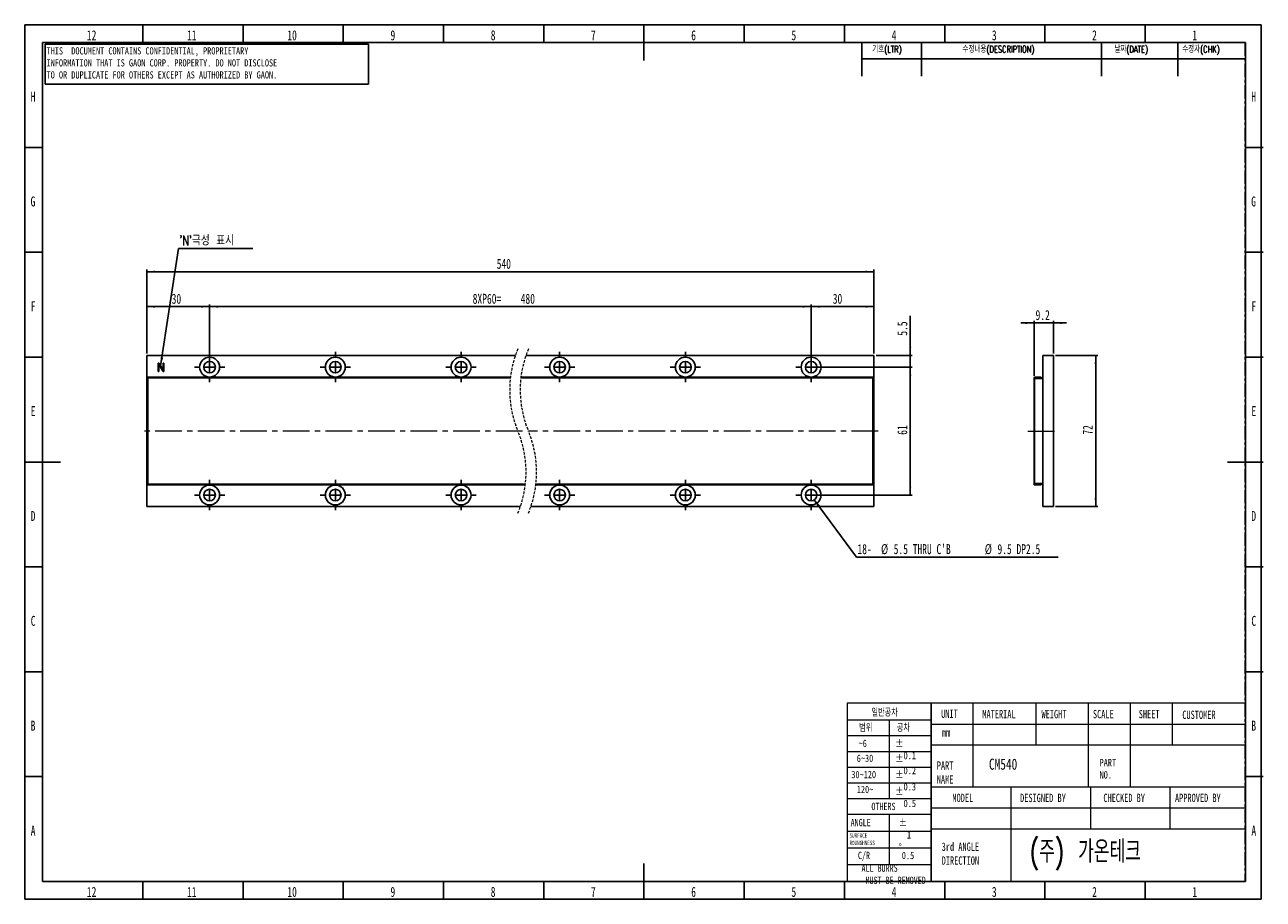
# Model space of a CAD drawing. Header units: millimetres. Extents: x 1 to 593, y 1 to 419.
import ezdxf

# ---------------------------------------------------------------- set-up
doc = ezdxf.new("R2010")
doc.units = ezdxf.units.MM
for name, pattern in [('CENTER', [10.16, 6.35, -1.27, 1.27, -1.27]), ('CENTERX2', [20.32, 12.7, -2.54, 2.54, -2.54]), ('HIDDEN', [1.905, 1.27, -0.635])]:
    doc.linetypes.add(name, pattern=pattern)
for name, color, linetype in [('CENTER_LINE', 1, 'CENTER'), ('DIM', 7, 'Continuous'), ('FORMAT', 7, 'Continuous')]:
    doc.layers.add(name, color=color, linetype=linetype)
doc.styles.add('SLDTEXTSTYLE0', font='TXT', dxfattribs={"width": 0.7})
doc.styles.add('SLDTEXTSTYLE1', font='TXT', dxfattribs={"width": 0.75})
doc.styles.add('SLDTEXTSTYLE2', font='TXT', dxfattribs={"width": 0.7, "bigfont": 'bigfont'})
doc.styles.add('SLDTEXTSTYLE3', font='TXT', dxfattribs={"width": 0.694444})
doc.dimstyles.new('SLDDIMSTYLE0', dxfattribs={"dimtxt": 5.45083, "dimasz": 4, "dimexe": 0, "dimexo": 0.0625, "dimgap": 1.362708, "dimtad": 1, "dimrnd": 1e-09, "dimzin": 12, "dimdsep": 46, "dimtxsty": 'SLDTEXTSTYLE0', "dimsah": 1, "dimcen": 0.09, "dimadec": 0, "dimazin": 3, "dimtfac": 1, "dimtofl": 0, "dimtmove": 0, "dimatfit": 3, "dimfxl": 0, "dimfrac": 2, "dimtolj": 1, "dimtzin": 12, "dimarcsym": 0})
doc.dimstyles.new('SLDDIMSTYLE1', dxfattribs={"dimtxt": 5.45083, "dimasz": 4, "dimexe": 0, "dimexo": 0.0625, "dimgap": 1.362708, "dimtad": 1, "dimrnd": 1e-09, "dimzin": 12, "dimdsep": 46, "dimtxsty": 'SLDTEXTSTYLE0', "dimsah": 1, "dimcen": 0.09, "dimadec": 0, "dimazin": 3, "dimtfac": 1, "dimtmove": 0, "dimatfit": 0, "dimfxl": 0, "dimfrac": 2, "dimtolj": 1, "dimtzin": 12, "dimarcsym": 0})
doc.dimstyles.new('SLDDIMSTYLE2', dxfattribs={"dimtxt": 0.18, "dimasz": 4, "dimexe": 0, "dimexo": 0.0625, "dimgap": 0, "dimtad": 0, "dimtih": 1, "dimtoh": 1, "dimdec": 0, "dimrnd": 1e-09, "dimzin": 0, "dimdsep": 46, "dimtxsty": 'Standard', "dimsah": 1, "dimcen": 0.09, "dimadec": 0, "dimazin": 0, "dimtfac": 4, "dimtdec": 0, "dimtofl": 0, "dimtmove": 0, "dimatfit": 3, "dimfxl": 0, "dimfrac": 2, "dimtolj": 1, "dimtzin": 0, "dimarcsym": 0})

# ---------------------------------------------------------------- blocks, each defined once
blk = doc.blocks.new('_D')
at = {"layer": 'DIM'}
for p, q in [((59.71, 261.75), (59.71, 285.08)), ((59.71, 284.08), (89.71, 284.08)), ((89.71, 256.25), (89.71, 285.08))]:
    blk.add_line(p, q, dxfattribs=at)
for points in [[(59.71, 284.08), (63.71, 283.58), (63.71, 284.58)], [(89.71, 284.08), (85.71, 284.58), (85.71, 283.58)]]:
    blk.add_solid(points, dxfattribs=at)
at = {"layer": 'DIM', "insert": (71.6, 290.22), "char_height": 4.762, "attachment_point": 1, "style": 'SLDTEXTSTYLE0'}
blk.add_mtext('30', dxfattribs=at)
blk = doc.blocks.new('_D_1')
at = {"layer": 'DIM'}
for p, q in [((89.71, 256.25), (89.71, 285.08)), ((89.71, 284.08), (376.75, 284.08)), ((376.75, 256.25), (376.75, 285.08))]:
    blk.add_line(p, q, dxfattribs=at)
for points in [[(89.71, 284.08), (93.71, 283.58), (93.71, 284.58)], [(376.75, 284.08), (372.75, 284.58), (372.75, 283.58)]]:
    blk.add_solid(points, dxfattribs=at)
at = {"layer": 'DIM', "char_height": 4.762, "attachment_point": 1, "style": 'SLDTEXTSTYLE0'}
for s, insert in [('8XP60=', (215.25, 290.22)), ('480', (238.15, 290.22))]:
    blk.add_mtext(s, dxfattribs=dict(at, insert=insert))
blk = doc.blocks.new('_D_2')
at = {"layer": 'DIM'}
for p, q in [((376.75, 256.25), (376.75, 285.08)), ((376.75, 284.08), (406.75, 284.08)), ((406.75, 261.75), (406.75, 285.08))]:
    blk.add_line(p, q, dxfattribs=at)
for points in [[(376.75, 284.08), (380.75, 283.58), (380.75, 284.58)], [(406.75, 284.08), (402.75, 284.58), (402.75, 283.58)]]:
    blk.add_solid(points, dxfattribs=at)
at = {"layer": 'DIM', "insert": (387.07, 290.22), "char_height": 4.762, "attachment_point": 1, "style": 'SLDTEXTSTYLE0'}
blk.add_mtext('30', dxfattribs=at)
blk = doc.blocks.new('_D_3')
at = {"layer": 'DIM'}
for p, q in [((377.75, 255.25), (425.04, 255.25)), ((424.04, 255.25), (424.04, 194.25)), ((377.75, 194.25), (425.04, 194.25))]:
    blk.add_line(p, q, dxfattribs=at)
for points in [[(424.04, 255.25), (423.54, 251.25), (424.54, 251.25)], [(424.04, 194.25), (424.54, 198.25), (423.54, 198.25)]]:
    blk.add_solid(points, dxfattribs=at)
at = {"layer": 'DIM', "insert": (417.9, 222.97), "char_height": 4.762, "attachment_point": 1, "rotation": 90, "style": 'SLDTEXTSTYLE0'}
blk.add_mtext('61', dxfattribs=at)
blk = doc.blocks.new('_D_4')
at = {"layer": 'DIM'}
for p, q in [((424.04, 260.75), (424.04, 279.64)), ((407.75, 260.75), (425.04, 260.75)), ((424.04, 255.25), (424.04, 260.75)), ((377.75, 255.25), (425.04, 255.25)), ((424.04, 255.25), (424.04, 248.9))]:
    blk.add_line(p, q, dxfattribs=at)
for points in [[(424.04, 260.75), (424.54, 264.75), (423.54, 264.75)], [(424.04, 255.25), (423.54, 251.25), (424.54, 251.25)]]:
    blk.add_solid(points, dxfattribs=at)
at = {"layer": 'DIM', "insert": (417.9, 270.23), "char_height": 4.762, "attachment_point": 1, "rotation": 90, "style": 'SLDTEXTSTYLE0'}
blk.add_mtext('5.5', dxfattribs=at)
blk = doc.blocks.new('_D_5')
at = {"layer": 'DIM'}
for p, q in [((59.71, 261.75), (59.71, 301.75)), ((406.75, 261.75), (406.75, 301.75)), ((59.71, 300.75), (406.75, 300.75))]:
    blk.add_line(p, q, dxfattribs=at)
for points in [[(59.71, 300.75), (63.71, 300.25), (63.71, 301.25)], [(406.75, 300.75), (402.75, 301.25), (402.75, 300.25)]]:
    blk.add_solid(points, dxfattribs=at)
at = {"layer": 'DIM', "insert": (226.7, 306.89), "char_height": 4.762, "attachment_point": 1, "style": 'SLDTEXTSTYLE0'}
blk.add_mtext('540', dxfattribs=at)
blk = doc.blocks.new('SW_NOTE_0')
at = {"layer": 'DIM', "color": 0}
blk.add_line((96.23, 0), (0, 0), dxfattribs=at)
at = {"layer": 'DIM', "color": 0, "attachment_point": 1, "style": 'SLDTEXTSTYLE0'}
for s, insert, char_height in [('18-', (0.5, 6.16), 4.762), ('%%c', (11.75, 6.16), 4.762), ("5.5 THRU C'B", (17.78, 6.16), 4.7625), ('%%c', (61.27, 6.16), 4.762), ('9.5 DP2.5', (67.31, 6.16), 4.762)]:
    blk.add_mtext(s, dxfattribs=dict(at, insert=insert, char_height=char_height))
blk = doc.blocks.new('SW_NOTE_0_1')
at = {"layer": 'DIM', "color": 0}
blk.add_line((35.43, 0), (0, 0), dxfattribs=at)
at = {"layer": 'DIM', "color": 0, "insert": (0.38, 6.23), "char_height": 4.762, "attachment_point": 1, "style": 'SLDTEXTSTYLE2'}
blk.add_mtext("'N'극성 표시", dxfattribs=at)
blk = doc.blocks.new('SW_CENTERMARKSYMBOL_0')
at = {"layer": 'DIM', "color": 0}
for p, q in [((-60, 5), (-60, 7.25)), ((0, 5), (0, 7.25)), ((60, 5), (60, 7.25)), ((107.04, 5), (107.04, 7.25)), ((167.04, 5), (167.04, 7.25)), ((227.04, 5), (227.04, 7.25)), ((-65, 0), (-67.25, 0)), ((-60, 0), (-62.5, 0)), ((-60, 0), (-60, 2.5)), ((-60, 0), (-60, -2.5)), ((-60, 0), (-57.5, 0)), ((-55, 0), (-52.75, 0)), ((-5, 0), (-7.25, 0)), ((0, 0), (-2.5, 0)), ((0, 0), (0, 2.5)), ((0, 0), (0, -2.5)), ((0, 0), (2.5, 0)), ((5, 0), (7.25, 0)), ((55, 0), (52.75, 0)), ((60, 0), (57.5, 0)), ((60, 0), (60, 2.5)), ((60, 0), (60, -2.5)), ((60, 0), (62.5, 0)), ((65, 0), (67.25, 0)), ((102.04, 0), (99.79, 0)), ((107.04, 0), (104.54, 0)), ((107.04, 0), (107.04, 2.5)), ((107.04, 0), (107.04, -2.5)), ((107.04, 0), (109.54, 0)), ((112.04, 0), (114.29, 0)), ((162.04, 0), (159.79, 0)), ((167.04, 0), (164.54, 0)), ((167.04, 0), (167.04, 2.5)), ((167.04, 0), (167.04, -2.5)), ((167.04, 0), (169.54, 0)), ((172.04, 0), (174.29, 0)), ((222.04, 0), (219.79, 0)), ((227.04, 0), (224.54, 0)), ((227.04, 0), (227.04, 2.5)), ((227.04, 0), (227.04, -2.5)), ((227.04, 0), (229.54, 0)), ((232.04, 0), (234.29, 0)), ((-60, -5), (-60, -7.25)), ((0, -5), (0, -7.25)), ((60, -5), (60, -7.25)), ((107.04, -5), (107.04, -7.25)), ((167.04, -5), (167.04, -7.25)), ((227.04, -5), (227.04, -7.25))]:
    blk.add_line(p, q, dxfattribs=at)
blk = doc.blocks.new('SW_CENTERMARKSYMBOL_1')
at = {"layer": 'DIM', "color": 0}
for p, q in [((-60, 5), (-60, 7.25)), ((0, 5), (0, 7.25)), ((60, 5), (60, 7.25)), ((107.04, 5), (107.04, 7.25)), ((167.04, 5), (167.04, 7.25)), ((227.04, 5), (227.04, 7.25)), ((-65, 0), (-67.25, 0)), ((-60, 0), (-62.5, 0)), ((-60, 0), (-60, 2.5)), ((-60, 0), (-60, -2.5)), ((-60, 0), (-57.5, 0)), ((-55, 0), (-52.75, 0)), ((-5, 0), (-7.25, 0)), ((0, 0), (-2.5, 0)), ((0, 0), (0, 2.5)), ((0, 0), (0, -2.5)), ((0, 0), (2.5, 0)), ((5, 0), (7.25, 0)), ((55, 0), (52.75, 0)), ((60, 0), (57.5, 0)), ((60, 0), (60, 2.5)), ((60, 0), (60, -2.5)), ((60, 0), (62.5, 0)), ((65, 0), (67.25, 0)), ((102.04, 0), (99.79, 0)), ((107.04, 0), (104.54, 0)), ((107.04, 0), (107.04, 2.5)), ((107.04, 0), (107.04, -2.5)), ((107.04, 0), (109.54, 0)), ((112.04, 0), (114.29, 0)), ((162.04, 0), (159.79, 0)), ((167.04, 0), (164.54, 0)), ((167.04, 0), (167.04, 2.5)), ((167.04, 0), (167.04, -2.5)), ((167.04, 0), (169.54, 0)), ((172.04, 0), (174.29, 0)), ((222.04, 0), (219.79, 0)), ((227.04, 0), (224.54, 0)), ((227.04, 0), (227.04, 2.5)), ((227.04, 0), (227.04, -2.5)), ((227.04, 0), (229.54, 0)), ((232.04, 0), (234.29, 0)), ((-60, -5), (-60, -7.25)), ((0, -5), (0, -7.25)), ((60, -5), (60, -7.25)), ((107.04, -5), (107.04, -7.25)), ((167.04, -5), (167.04, -7.25)), ((227.04, -5), (227.04, -7.25))]:
    blk.add_line(p, q, dxfattribs=at)
blk = doc.blocks.new('_D_6')
at = {"layer": 'DIM'}
for p, q in [((483.14, 276.31), (476.79, 276.31)), ((483.14, 251.15), (483.14, 277.31)), ((492.34, 276.31), (483.14, 276.31)), ((492.34, 261.75), (492.34, 277.31)), ((492.34, 276.31), (498.69, 276.31))]:
    blk.add_line(p, q, dxfattribs=at)
for points in [[(483.14, 276.31), (479.14, 276.81), (479.14, 275.81)], [(492.34, 276.31), (496.34, 275.81), (496.34, 276.81)]]:
    blk.add_solid(points, dxfattribs=at)
at = {"layer": 'DIM', "insert": (483.86, 282.45), "char_height": 4.762, "attachment_point": 1, "style": 'SLDTEXTSTYLE0'}
blk.add_mtext('9.2', dxfattribs=at)
blk = doc.blocks.new('_D_7')
at = {"layer": 'DIM'}
for p, q in [((493.34, 260.75), (513.55, 260.75)), ((512.55, 188.75), (512.55, 260.75)), ((493.34, 188.75), (513.55, 188.75))]:
    blk.add_line(p, q, dxfattribs=at)
for points in [[(512.55, 260.75), (512.05, 256.75), (513.05, 256.75)], [(512.55, 188.75), (513.05, 192.75), (512.05, 192.75)]]:
    blk.add_solid(points, dxfattribs=at)
at = {"layer": 'DIM', "insert": (506.41, 223.03), "char_height": 4.762, "attachment_point": 1, "rotation": 90, "style": 'SLDTEXTSTYLE0'}
blk.add_mtext('72', dxfattribs=at)

msp = doc.modelspace()

# ---------------------------------------------------------------- linework, layer by layer
at = {"color": 7, "linetype": 'Continuous', "lineweight": 25}
for p, q in [((57.833, 410), (57.833, 418.5)), ((105.667, 410), (105.667, 418.5)), ((153.5, 410), (153.5, 418.5)), ((201.333, 410), (201.333, 418.5)), ((249.167, 410), (249.167, 418.5)), ((297, 418.501), (297, 401.499)), ((344.833, 410), (344.833, 418.5)), ((392.667, 410), (392.667, 418.5)), ((440.5, 410), (440.5, 418.5)), ((488.333, 410), (488.333, 418.5)), ((536.167, 410), (536.167, 418.5)), ((10, 10), (10, 410)), ((10, 410), (584, 410)), ((584, 410), (584, 10)), ((10, 360), (1.5, 360)), ((584, 360), (592.5, 360)), ((10, 310), (1.5, 310)), ((584, 310), (592.5, 310)), ((59.708, 260.752), (59.708, 188.752)), ((235.626, 260.752), (59.708, 260.752)), ((406.746, 260.752), (240.626, 260.752)), ((406.746, 188.752), (406.746, 260.752)), ((487.344, 260.752), (492.344, 260.752)), ((487.344, 188.752), (487.344, 260.752)), ((492.344, 188.752), (492.344, 260.752)), ((10, 260), (1.5, 260)), ((65.202, 256.946), (65.202, 253.34)), ((65.547, 253.326), (65.547, 256.56)), ((65.547, 256.56), (67.276, 253.648)), ((65.794, 256.784), (65.612, 257.044)), ((67.572, 253.742), (65.794, 256.784)), ((67.572, 257.013), (67.572, 253.742)), ((67.918, 253.367), (67.918, 257.013)), ((584, 260), (592.5, 260)), ((233.277, 250.452), (60.208, 250.452)), ((60.208, 250.452), (60.208, 250.152)), ((233.242, 250.152), (60.208, 250.152)), ((60.208, 250.152), (60.208, 199.352)), ((67.276, 253.648), (67.571, 253.221)), ((406.246, 250.152), (238.242, 250.152)), ((406.246, 250.452), (238.277, 250.452)), ((406.246, 250.452), (406.246, 250.152)), ((406.246, 250.152), (406.246, 199.352)), ((483.344, 250.152), (483.144, 250.152)), ((483.144, 250.152), (483.144, 199.352)), ((483.344, 250.152), (483.344, 199.352)), ((483.344, 249.752), (487.344, 249.752)), ((483.444, 250.452), (483.444, 250.252)), ((486.544, 250.452), (483.444, 250.452)), ((486.544, 250.252), (483.444, 250.252)), ((486.544, 250.252), (486.544, 250.452)), ((1.499, 210), (18.501, 210)), ((592.501, 210), (575.499, 210)), ((240.412, 199.352), (60.208, 199.352)), ((60.208, 199.352), (60.208, 199.052)), ((240.376, 199.052), (60.208, 199.052)), ((406.246, 199.052), (245.376, 199.052)), ((406.246, 199.352), (245.412, 199.352)), ((406.246, 199.352), (406.246, 199.052)), ((483.144, 199.352), (483.344, 199.352)), ((483.344, 199.752), (487.344, 199.752)), ((483.444, 199.252), (483.444, 199.052)), ((483.444, 199.252), (486.544, 199.252)), ((483.444, 199.052), (486.544, 199.052)), ((486.544, 199.052), (486.544, 199.252)), ((59.708, 188.752), (238.027, 188.752)), ((243.027, 188.752), (406.746, 188.752)), ((487.344, 188.752), (492.344, 188.752)), ((10, 160), (1.5, 160)), ((584, 160), (592.5, 160)), ((10, 110), (1.5, 110)), ((584, 110), (592.5, 110)), ((10, 60), (1.5, 60)), ((584, 60), (592.5, 60)), ((297, 1.499), (297, 18.501)), ((584, 10), (10, 10)), ((57.833, 10), (57.833, 1.5)), ((105.667, 10), (105.667, 1.5)), ((153.5, 10), (153.5, 1.5)), ((201.333, 10), (201.333, 1.5)), ((249.167, 10), (249.167, 1.5)), ((344.833, 10), (344.833, 1.5)), ((392.667, 10), (392.667, 1.5)), ((440.5, 10), (440.5, 1.5)), ((488.333, 10), (488.333, 1.5)), ((536.167, 10), (536.167, 1.5))]:
    msp.add_line(p, q, dxfattribs=at)
at = {"color": 7, "linetype": 'Continuous', "lineweight": 18}
for p, q in [((434, 95), (394, 95)), ((394, 95), (394, 10)), ((583.884, 95), (434, 95)), ((434, 95), (434, 10)), ((434, 10), (434, 95)), ((454, 95), (454, 75)), ((484, 95), (484, 75)), ((509, 95), (509, 75)), ((529, 95), (529, 75)), ((549, 95), (549, 75)), ((583.884, 95), (583.884, 10)), ((394, 87), (434, 87)), ((414, 87), (414, 49.5)), ((434, 85), (583.972, 85)), ((394, 79.5), (434, 79.5)), ((394, 72), (434, 72)), ((583.972, 75), (434, 75)), ((454, 75), (454, 55)), ((509, 75), (509, 55)), ((529, 75), (529, 55)), ((394, 64.5), (434, 64.5)), ((394, 57), (434, 57)), ((584, 55), (434, 55)), ((472, 55), (472, 45)), ((510, 55), (510, 45)), ((548, 55), (548, 45)), ((394, 49.5), (434, 49.5)), ((394, 42), (434, 42)), ((414, 42), (414, 18)), ((434, 45), (583.884, 45)), ((472, 45), (472, 10)), ((510, 45), (510, 35)), ((548, 45), (548, 35)), ((394, 34), (434, 34)), ((434, 35), (583.884, 35)), ((394, 26), (434, 26)), ((394, 18), (434, 18)), ((394, 10), (434, 10)), ((583.884, 10), (434, 10))]:
    msp.add_line(p, q, dxfattribs=at)
at = {"color": 7, "linetype": 'Continuous', "lineweight": 25}
for centre, radius in [((89.708, 255.252), 4.75), ((89.708, 255.252), 2.75), ((149.708, 255.252), 4.75), ((149.708, 255.252), 2.75), ((209.708, 255.252), 4.75), ((209.708, 255.252), 2.75), ((256.746, 255.252), 4.75), ((256.746, 255.252), 2.75), ((316.746, 255.252), 4.75), ((316.746, 255.252), 2.75), ((376.746, 255.252), 4.75), ((376.746, 255.252), 2.75), ((89.708, 194.252), 4.75), ((89.708, 194.252), 2.75), ((149.708, 194.252), 4.75), ((149.708, 194.252), 2.75), ((209.708, 194.252), 4.75), ((209.708, 194.252), 2.75), ((256.746, 194.252), 4.75), ((256.746, 194.252), 2.75), ((316.746, 194.252), 4.75), ((316.746, 194.252), 2.75), ((376.746, 194.252), 4.75), ((376.746, 194.252), 2.75)]:
    msp.add_circle(centre, radius, dxfattribs=at)
at = {"color": 7, "linetype": 'HIDDEN', "lineweight": 18}
for centre, radius, start, end in [((283.837, 244.34), 50.928, 157.380135, 202.619865), ((288.837, 244.34), 50.928, 157.380135, 202.619865), ((189.817, 205.165), 50.927, 337.380135, 22.619865), ((194.817, 205.165), 50.928, 337.380135, 22.619865)]:
    msp.add_arc(centre, radius, start, end, dxfattribs=at)
at = {"color": 7, "linetype": 'Continuous', "lineweight": 25}
for centre, radius, start, end in [((483.444, 250.152), 0.3, 90, 180), ((483.444, 250.152), 0.1, 90, 180), ((483.444, 199.352), 0.3, 180, 270), ((483.444, 199.352), 0.1, 180, 270)]:
    msp.add_arc(centre, radius, start, end, dxfattribs=at)
for points, knots in [([(65.363, 257.154), (65.337, 257.147), (65.284, 257.134), (65.21, 257.061), (65.205, 256.99), (65.202, 256.946)], [0, 0, 0, 0, 0.281108, 0.5607337, 1, 1, 1, 1]), ([(65.612, 257.044), (65.595, 257.065), (65.562, 257.108), (65.476, 257.157), (65.406, 257.155), (65.363, 257.154)], [0, 0, 0, 0, 0.2805678, 0.561249, 1, 1, 1, 1]), ([(67.622, 257.123), (67.605, 257.105), (67.577, 257.074), (67.573, 257.032), (67.572, 257.013)], [0, 0, 0, 0, 0.5586985, 1, 1, 1, 1]), ([(67.742, 257.154), (67.718, 257.152), (67.676, 257.15), (67.638, 257.131), (67.622, 257.123)], [0, 0, 0, 0, 0.5592497, 1, 1, 1, 1]), ([(67.863, 257.117), (67.842, 257.129), (67.804, 257.151), (67.761, 257.153), (67.742, 257.154)], [0, 0, 0, 0, 0.5580584, 1, 1, 1, 1]), ([(67.918, 257.013), (67.915, 257.037), (67.91, 257.079), (67.877, 257.106), (67.863, 257.117)], [0, 0, 0, 0, 0.5588701, 1, 1, 1, 1]), ([(65.202, 253.34), (65.204, 253.312), (65.207, 253.262), (65.238, 253.223), (65.251, 253.205)], [0, 0, 0, 0, 0.5599874, 1, 1, 1, 1]), ([(65.251, 253.205), (65.271, 253.19), (65.307, 253.162), (65.352, 253.156), (65.372, 253.154)], [0, 0, 0, 0, 0.5590336, 1, 1, 1, 1]), ([(65.372, 253.154), (65.395, 253.155), (65.438, 253.157), (65.476, 253.176), (65.493, 253.185)], [0, 0, 0, 0, 0.5592835, 1, 1, 1, 1]), ([(65.493, 253.185), (65.511, 253.208), (65.544, 253.25), (65.546, 253.303), (65.547, 253.326)], [0, 0, 0, 0, 0.5589343, 1, 1, 1, 1]), ([(67.571, 253.221), (67.584, 253.205), (67.612, 253.171), (67.687, 253.144), (67.742, 253.15), (67.776, 253.154)], [0, 0, 0, 0, 0.27980346, 0.56075707, 1, 1, 1, 1]), ([(67.776, 253.154), (67.801, 253.162), (67.851, 253.18), (67.91, 253.258), (67.915, 253.326), (67.918, 253.367)], [0, 0, 0, 0, 0.280529, 0.5604195, 1, 1, 1, 1])]:
    msp.add_open_spline(points, degree=3, knots=knots, dxfattribs=at)
at = {"layer": 'CENTER_LINE'}
for p, q in [((13.577, 410), (583.884, 410)), ((583.884, 410), (583.884, 10)), ((13.577, 10), (583.884, 10))]:
    msp.add_line(p, q, dxfattribs=at)
at = {"layer": 'DIM'}
for p, q in [((11.158, 409.296), (165.544, 409.296)), ((11.158, 409.296), (11.158, 390.12)), ((165.544, 409.296), (165.544, 390.12)), ((400.884, 410), (400.884, 393.95)), ((429.384, 410), (429.384, 393.95)), ((515.322, 409.905), (515.322, 393.95)), ((551.78, 410), (551.78, 393.95)), ((400.884, 402.2), (583.884, 402.2)), ((11.158, 390.12), (165.544, 390.12))]:
    msp.add_line(p, q, dxfattribs=at)
at = {"layer": 'DIM', "linetype": 'CENTERX2', "lineweight": 18}
for p, q in [((238.986, 224.752), (57.708, 224.752)), ((408.746, 224.752), (241.827, 224.752)), ((480.151, 224.752), (494.344, 224.752))]:
    msp.add_line(p, q, dxfattribs=at)
at = {"layer": 'FORMAT'}
for p, q in [((1.5, 418.5), (591.5, 418.5)), ((1.5, 418.5), (1.5, 1.5)), ((591.5, 418.5), (591.5, 1.5)), ((1.5, 1.5), (591.5, 1.5))]:
    msp.add_line(p, q, dxfattribs=at)

# ---------------------------------------------------------------- block references
at = {"layer": 'DIM'}
for name, p in [('SW_NOTE_0_1', (74.856, 311.821)), ('SW_CENTERMARKSYMBOL_0', (149.708, 255.252)), ('SW_CENTERMARKSYMBOL_1', (149.708, 194.252)), ('SW_NOTE_0', (398.372, 164.671))]:
    msp.add_blockref(name, p, dxfattribs=at)

# ---------------------------------------------------------------- texts
at = {"color": 7, "linetype": 'Continuous', "lineweight": 0}
for s, insert, char_height, attachment_point, style in [('12', (33.4, 415.879), 4.7625, 2, 'SLDTEXTSTYLE0'), ('11', (81.233, 415.879), 4.7625, 2, 'SLDTEXTSTYLE0'), ('10', (129.066, 415.879), 4.7625, 2, 'SLDTEXTSTYLE0'), ('9', (177.158, 415.879), 4.762, 2, 'SLDTEXTSTYLE0'), ('8', (224.991, 415.879), 4.762, 2, 'SLDTEXTSTYLE0'), ('7', (272.825, 415.879), 4.762, 2, 'SLDTEXTSTYLE0'), ('6', (320.658, 415.879), 4.762, 2, 'SLDTEXTSTYLE0'), ('5', (368.491, 415.879), 4.762, 2, 'SLDTEXTSTYLE0'), ('4', (416.325, 415.879), 4.762, 2, 'SLDTEXTSTYLE0'), ('3', (464.158, 415.879), 4.762, 2, 'SLDTEXTSTYLE0'), ('2', (511.991, 415.879), 4.762, 2, 'SLDTEXTSTYLE0'), ('1', (559.825, 415.879), 4.762, 2, 'SLDTEXTSTYLE0'), ('H', (5.44, 386.629), 4.762, 2, 'SLDTEXTSTYLE0'), ('H', (587.94, 386.629), 4.762, 2, 'SLDTEXTSTYLE0'), ('G', (5.391, 336.629), 4.762, 2, 'SLDTEXTSTYLE0'), ('G', (587.891, 336.629), 4.762, 2, 'SLDTEXTSTYLE0'), ('F', (5.495, 286.629), 4.762, 2, 'SLDTEXTSTYLE0'), ('F', (587.995, 286.629), 4.762, 2, 'SLDTEXTSTYLE0'), ('E', (5.477, 236.629), 4.762, 2, 'SLDTEXTSTYLE0'), ('E', (587.977, 236.629), 4.762, 2, 'SLDTEXTSTYLE0'), ('D', (5.466, 186.629), 4.762, 2, 'SLDTEXTSTYLE0'), ('D', (587.966, 186.629), 4.762, 2, 'SLDTEXTSTYLE0'), ('C', (5.479, 136.629), 4.762, 2, 'SLDTEXTSTYLE0'), ('C', (587.979, 136.629), 4.762, 2, 'SLDTEXTSTYLE0'), ('일반공차', (405.526, 92.147), 3.5, 1, 'SLDTEXTSTYLE2'), ('UNIT', (438.791, 91.959), 3.9687, 1, 'SLDTEXTSTYLE0'), ('MATERIAL', (458.46, 91.77), 3.9687, 1, 'SLDTEXTSTYLE0'), ('WEIGHT', (486.7, 91.77), 3.9687, 1, 'SLDTEXTSTYLE0'), ('SCALE', (511.232, 91.77), 3.9687, 1, 'SLDTEXTSTYLE0'), ('SHEET', (533.106, 91.77), 3.9687, 1, 'SLDTEXTSTYLE0'), ('CUSTOMER', (553.885, 91.445), 3.9687, 1, 'SLDTEXTSTYLE0'), ('B', (5.463, 86.629), 4.762, 2, 'SLDTEXTSTYLE0'), ('범위', (399.674, 84.895), 3.5, 1, 'SLDTEXTSTYLE2'), ('공차', (417.635, 84.895), 3.5, 1, 'SLDTEXTSTYLE2'), ('B', (587.963, 86.629), 4.762, 2, 'SLDTEXTSTYLE0'), ('~6', (399.413, 77.596), 3.5, 1, 'SLDTEXTSTYLE1'), ('%%p^J  0.1', (416.897, 77.596), 3.5, 1, 'SLDTEXTSTYLE3'), ('mm', (439.192, 83.016), 3.9687, 1, 'SLDTEXTSTYLE0'), ('6~30', (398.542, 70.458), 3.5, 1, 'SLDTEXTSTYLE1'), ('%%p^J  0.2', (416.897, 70.458), 3.5, 1, 'SLDTEXTSTYLE3'), ('PART^JNAME', (436.721, 67.208), 3.9687, 1, 'SLDTEXTSTYLE0'), ('CM540', (461.621, 68.543), 5.2917, 1, 'SLDTEXTSTYLE1'), ('PART^JNO.', (514.421, 68.37), 3.5, 1, 'SLDTEXTSTYLE1'), ('30~120', (395.956, 62.706), 3.5, 1, 'SLDTEXTSTYLE1'), ('%%p^J  0.3', (416.897, 62.706), 3.5, 1, 'SLDTEXTSTYLE3'), ('120~', (398.542, 55.608), 3.5, 1, 'SLDTEXTSTYLE1'), ('%%p^J  0.5', (416.897, 54.789), 3.5, 1, 'SLDTEXTSTYLE3'), ('OTHERS', (405.526, 47.497), 3.5, 1, 'SLDTEXTSTYLE0'), ('MODEL', (444.168, 51.802), 3.9687, 1, 'SLDTEXTSTYLE0'), ('DESIGNED BY', (476.478, 51.802), 3.96875, 1, 'SLDTEXTSTYLE0'), ('CHECKED BY', (516.218, 51.802), 3.9687, 1, 'SLDTEXTSTYLE0'), ('APPROVED BY', (550.382, 51.802), 3.96875, 1, 'SLDTEXTSTYLE0'), ('A', (5.485, 36.629), 4.762, 2, 'SLDTEXTSTYLE0'), ('ANGLE', (395.605, 39.807), 3.5, 1, 'SLDTEXTSTYLE0'), ('%%p^J  1^J%%d', (418.553, 39.781), 3.5, 1, 'SLDTEXTSTYLE1'), ('A', (587.985, 36.629), 4.762, 2, 'SLDTEXTSTYLE0'), ('SURFACE^JROUNGHNESS', (395.072, 32.954), 2.11667, 1, 'SLDTEXTSTYLE0'), ('(주) 가온테크', (481.188, 29.519), 10.5833, 1, 'SLDTEXTSTYLE2'), ('C/R', (399.086, 24.136), 3.5, 1, 'SLDTEXTSTYLE0'), ('0.5', (420.035, 24.111), 3.5, 1, 'SLDTEXTSTYLE1'), ('3rd ANGLE^JDIRECTION', (439.047, 28.534), 3.96875, 1, 'SLDTEXTSTYLE0'), ('ALL BURRS^J MUST BE REMOVED', (400.802, 18.082), 3.5, 1, 'SLDTEXTSTYLE0'), ('12', (33.4, 7.379), 4.7625, 2, 'SLDTEXTSTYLE0'), ('11', (81.233, 7.379), 4.7625, 2, 'SLDTEXTSTYLE0'), ('10', (129.066, 7.379), 4.7625, 2, 'SLDTEXTSTYLE0'), ('9', (177.158, 7.379), 4.762, 2, 'SLDTEXTSTYLE0'), ('8', (224.991, 7.379), 4.762, 2, 'SLDTEXTSTYLE0'), ('7', (272.825, 7.379), 4.762, 2, 'SLDTEXTSTYLE0'), ('6', (320.658, 7.379), 4.762, 2, 'SLDTEXTSTYLE0'), ('5', (368.491, 7.379), 4.762, 2, 'SLDTEXTSTYLE0'), ('4', (416.325, 7.379), 4.762, 2, 'SLDTEXTSTYLE0'), ('3', (464.158, 7.379), 4.762, 2, 'SLDTEXTSTYLE0'), ('2', (511.991, 7.379), 4.762, 2, 'SLDTEXTSTYLE0'), ('1', (559.825, 7.379), 4.762, 2, 'SLDTEXTSTYLE0')]:
    msp.add_mtext(s, dxfattribs=dict(at, insert=insert, char_height=char_height, attachment_point=attachment_point, style=style))
at = {"layer": 'DIM', "attachment_point": 1}
for s, insert, char_height, style in [('THIS  DOCUMENT CONTAINS CONFIDENTIAL, PROPRIETARY ^JINFORMATION THAT IS GAON CORP. PROPERTY. DO NOT DISCLOSE ^JTO OR DUPLICATE FOR OTHERS EXCEPT AS AUTHORIZED BY GAON.', (11.906, 407.791), 3.439583, 'SLDTEXTSTYLE0'), ('기호(LTR)', (405.92, 408.389), 3.175, 'SLDTEXTSTYLE2'), ('수정내용(DESCRIPTION)', (448.986, 408.389), 3.175, 'SLDTEXTSTYLE2'), ('날짜(DATE)', (521.483, 408.389), 3.175, 'SLDTEXTSTYLE2'), ('수정자(CHK)', (553.826, 408.389), 3.175, 'SLDTEXTSTYLE2')]:
    msp.add_mtext(s, dxfattribs=dict(at, insert=insert, char_height=char_height, style=style))

# ---------------------------------------------------------------- dimensions: what is measured, and where the dimension line sits
at = {"layer": 'DIM'}
for base, p1, p2, text, picture, middle in [((406.746, 300.752), (59.708, 260.752), (406.746, 260.752), '540', '_D_5', (232.166, 300.752)), ((376.746, 284.082), (89.708, 255.252), (376.746, 255.252), '8XP60=480', '_D_1', (232.166, 284.082))]:
    dim = msp.add_linear_dim(base=base, p1=p1, p2=p2, text=text, dimstyle='SLDDIMSTYLE0', dxfattribs=at)
    dim.commit()
    dim.dimension.update_dxf_attribs({"geometry": picture, "text_midpoint": middle, "dimtype": 160})
for base, p1, p2, dimstyle, picture, middle in [((89.708, 284.082), (59.708, 260.752), (89.708, 255.252), 'SLDDIMSTYLE0', '_D', (75.239, 284.082)), ((406.746, 284.082), (376.746, 255.252), (406.746, 260.752), 'SLDDIMSTYLE0', '_D_2', (390.717, 284.082)), ((483.144, 276.308), (492.344, 260.752), (483.144, 250.152), 'SLDDIMSTYLE1', '_D_6', (488.561, 276.308))]:
    dim = msp.add_linear_dim(base=base, p1=p1, p2=p2, dimstyle=dimstyle, dxfattribs=at)
    dim.commit()
    dim.dimension.update_dxf_attribs({"geometry": picture, "text_midpoint": middle, "dimtype": 160})
for base, p1, p2, dimstyle, picture, middle in [((424.04, 260.752), (376.746, 255.252), (406.746, 260.752), 'SLDDIMSTYLE1', '_D_4', (424.04, 274.935)), ((512.548, 260.752), (492.344, 188.752), (492.344, 260.752), 'SLDDIMSTYLE0', '_D_7', (512.548, 226.669)), ((424.04, 194.252), (376.746, 255.252), (376.746, 194.252), 'SLDDIMSTYLE0', '_D_3', (424.04, 226.613))]:
    dim = msp.add_linear_dim(base=base, p1=p1, p2=p2, angle=90, dimstyle=dimstyle, dxfattribs=at)
    dim.commit()
    dim.dimension.update_dxf_attribs({"geometry": picture, "text_midpoint": middle, "dimtype": 160})

# ---------------------------------------------------------------- leaders
for points in [[(66.33, 255.868), (74.856, 311.821)], [(378.243, 191.946), (398.372, 164.671)]]:
    msp.add_leader(points, dimstyle='SLDDIMSTYLE2', dxfattribs=at)

doc.saveas('drawing.dxf')
